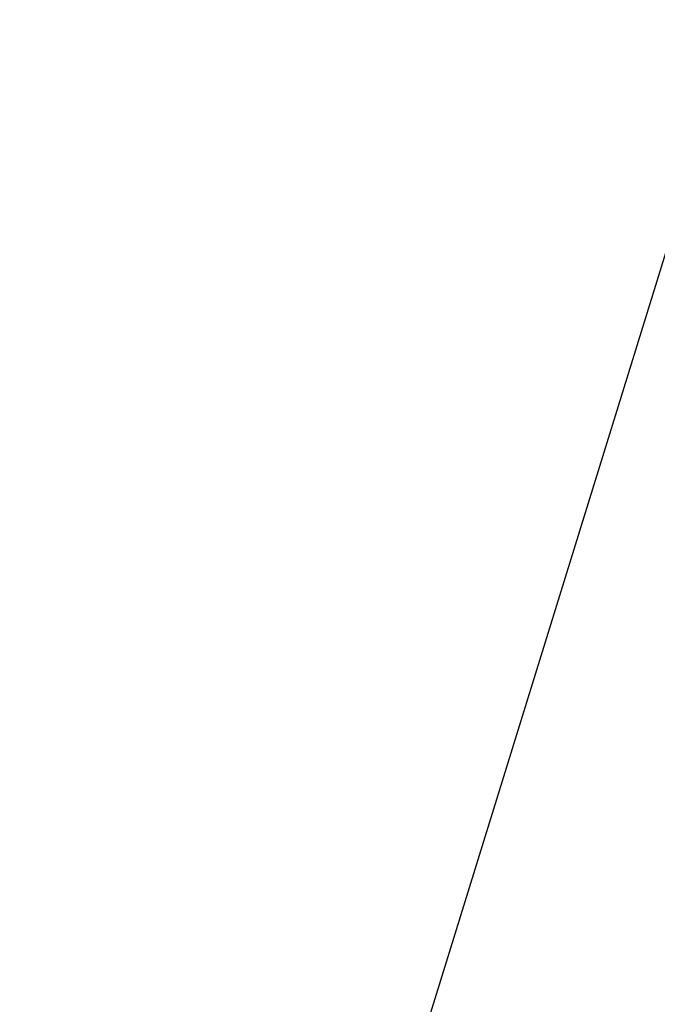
# Model space of a CAD drawing. Header units: millimetres. Extents: x 0 to 594, y 0 to 420.
# Tile 191 of 256: x 504.476 to 504.589, y 331.283 to 331.458. Entities that reach past the tile are written whole.
import ezdxf

# ---------------------------------------------------------------- set-up
doc = ezdxf.new("R2010")
doc.units = ezdxf.units.MM
doc.header["$LTSCALE"] = 32.67
doc.layers.get('0').update_dxf_attribs({"linetype": 'CONTINUOUS'})

msp = doc.modelspace()

# ---------------------------------------------------------------- linework, layer by layer
at = {"color": 7, "linetype": 'CONTINUOUS'}
msp.add_line((505.87979, 335.58791), (504.02799, 329.59546), dxfattribs=at)
for points, knots in [([(505.36716, 334.85023), (505.32881, 334.85022), (505.23691, 334.8421), (505.09311, 334.7986), (504.94007, 334.71443), (504.79176, 334.59495), (504.64901, 334.44148), (504.51268, 334.25536), (504.38373, 334.03808), (504.26314, 333.79139), (504.15188, 333.51732), (504.05089, 333.21813), (503.96101, 332.89632), (503.88301, 332.55461), (503.81756, 332.19588), (503.76521, 331.82316), (503.72643, 331.43963), (503.70154, 331.04853), (503.69075, 330.6532), (503.69416, 330.25699), (503.71175, 329.86328), (503.74335, 329.47541), (503.7887, 329.09667), (503.84741, 328.73029), (503.91896, 328.37936), (504.00276, 328.04687), (504.07508, 327.81074), (504.11828, 327.68562), (504.12616, 327.66329)], [0, 0, 0, 0, 0.014618, 0.035023, 0.056924, 0.080941, 0.107482, 0.136779, 0.168921, 0.20389, 0.241588, 0.281853, 0.32447, 0.369187, 0.415716, 0.463746, 0.512943, 0.562959, 0.613435, 0.664005, 0.714305, 0.763971, 0.81265, 0.86, 0.905696, 0.949437, 0.990953, 1, 1, 1, 1]), ([(505.64103, 334.82344), (505.61336, 334.81547), (505.53189, 334.78664), (505.4006, 334.71443), (505.25229, 334.59495), (505.10954, 334.44148), (504.97321, 334.25536), (504.84426, 334.03808), (504.72367, 333.79139), (504.61241, 333.51732), (504.51142, 333.21813), (504.42154, 332.89632), (504.34354, 332.55461), (504.27809, 332.19588), (504.22574, 331.82316), (504.18696, 331.43963), (504.16207, 331.04853), (504.15128, 330.6532), (504.15417, 330.31782), (504.16155, 330.11473), (504.16482, 330.04396)], [0, 0, 0, 0, 0.016462, 0.049296, 0.085301, 0.125092, 0.169014, 0.2172, 0.269626, 0.326142, 0.386506, 0.450397, 0.517436, 0.587193, 0.659199, 0.732954, 0.807937, 0.883609, 0.959424, 1, 1, 1, 1])]:
    msp.add_open_spline(points, degree=3, knots=knots, dxfattribs=at)

doc.saveas('drawing.dxf')
